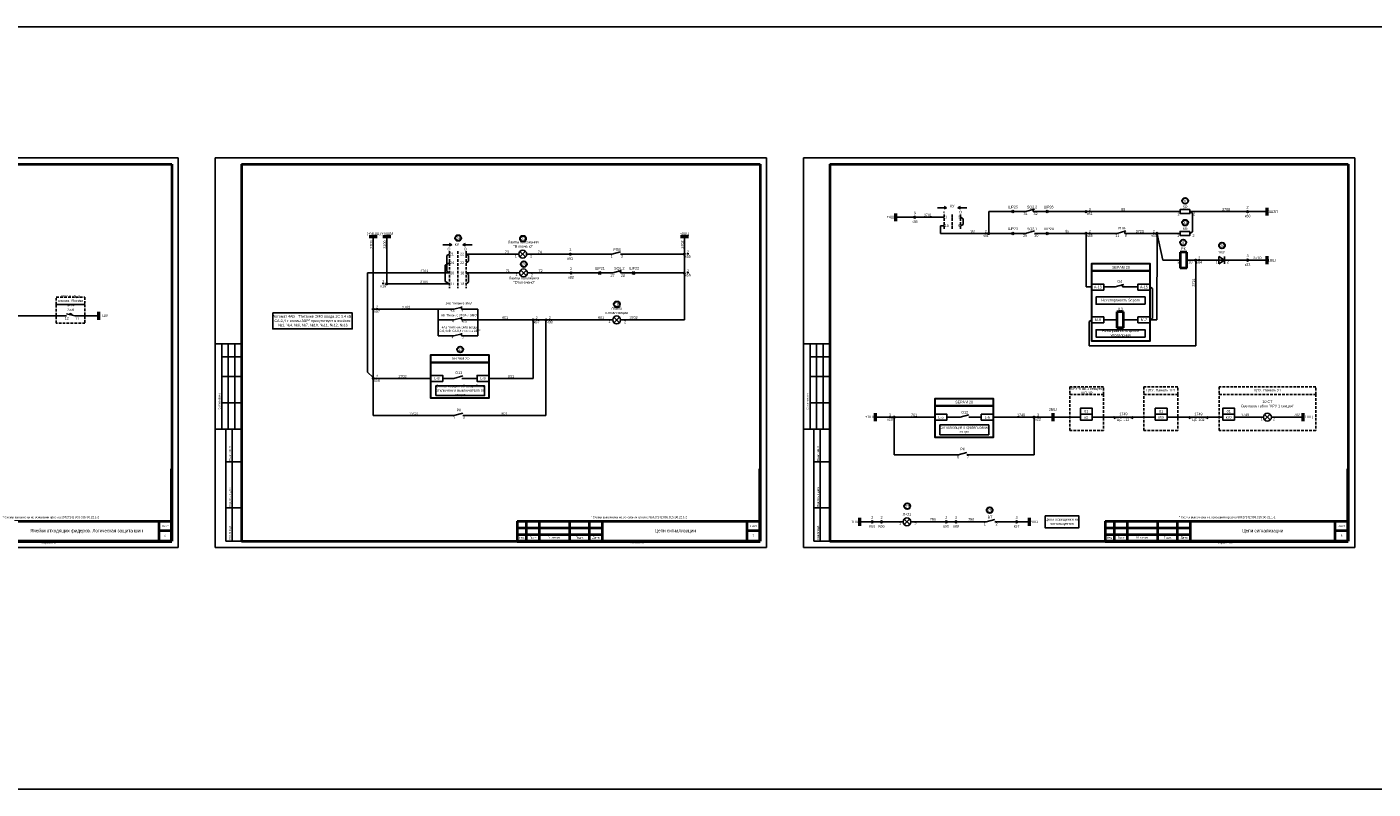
# Model space of a CAD drawing. Header units: millimetres. Extents: x 7700 to 12777, y -2533 to 2568.
# Tile 67 of 74: x 10342 to 11367, y 1295 to 1876. Entities that reach past the tile are written whole.
import ezdxf
from ezdxf.enums import TextEntityAlignment as Align

# ---------------------------------------------------------------- set-up
doc = ezdxf.new("R2010")
doc.units = ezdxf.units.MM
doc.linetypes.add('JIS_02_2.0', pattern=[3, 2, -1])
doc.layers.add('основная 0.5', color=7, linetype='Continuous', lineweight=50)
doc.styles.add('SIMPLEX', font='txt', dxfattribs={"height": 5})

msp = doc.modelspace()

# ---------------------------------------------------------------- hatches: boundary and pattern name
h = msp.add_hatch(color=256)
h.dxf.hatch_style = 1
h.paths.add_polyline_path([(11040.3, 1737.2), (11042.3, 1738), (11040.3, 1738.9)])
h = msp.add_hatch(color=256)
h.dxf.hatch_style = 1
h.paths.add_polyline_path([(11052.8, 1737.2), (11050.8, 1738), (11052.8, 1738.9)])
h = msp.add_hatch(color=256)
h.dxf.hatch_style = 1
h.paths.add_polyline_path([(10663.3, 1709.1), (10665.3, 1709.9), (10663.3, 1710.8)])
h = msp.add_hatch(color=256)
h.dxf.hatch_style = 1
h.paths.add_polyline_path([(10675.8, 1709.1), (10673.8, 1709.9), (10675.8, 1710.8)])
h = msp.add_hatch(color=256)
h.dxf.hatch_style = 1
h.paths.add_polyline_path([(11169.6, 1579.5), (11172, 1578.5), (11169.6, 1577.5)])
h = msp.add_hatch(color=256)
h.dxf.hatch_style = 1
h.paths.add_polyline_path([(11184.3, 1577.5), (11182, 1578.5), (11184.3, 1579.5)])
h = msp.add_hatch(color=256)
h.dxf.hatch_style = 1
h.paths.add_polyline_path([(11226.9, 1579.5), (11229.2, 1578.5), (11226.9, 1577.5)])
h = msp.add_hatch(color=256)
h.dxf.hatch_style = 1
h.paths.add_polyline_path([(11241.5, 1577.5), (11239.2, 1578.5), (11241.5, 1579.5)])

# ---------------------------------------------------------------- linework, layer by layer
for p, q in [((10036.9, 1776.2), (10456.9, 1776.2)), ((10456.9, 1479.2), (10456.9, 1776.2)), ((10456.9, 1479.2), (10456.9, 1776.2)), ((10485, 1479.2), (10485, 1776.2)), ((10485, 1776.2), (10905, 1776.2)), ((10485, 1479.2), (10485, 1776.2)), ((10905, 1479.2), (10905, 1776.2)), ((10905, 1479.2), (10905, 1776.2)), ((10933.2, 1479.2), (10933.2, 1776.2)), ((10933.2, 1776.2), (11353.2, 1776.2)), ((10933.2, 1479.2), (10933.2, 1776.2)), ((11353.2, 1479.2), (11353.2, 1776.2)), ((11353.2, 1479.2), (11353.2, 1776.2)), ((11042.3, 1738), (11035.4, 1738)), ((11040.3, 1738.9), (11042.3, 1738)), ((11042.3, 1738), (11040.3, 1737.2)), ((11052.8, 1738.9), (11050.8, 1738)), ((11050.8, 1738), (11052.8, 1737.2)), ((11050.8, 1738), (11057.7, 1738)), ((11074.4, 1719.1), (11074.4, 1735.1)), ((11091.5, 1735.1), (11074.4, 1735.1)), ((11102.5, 1735.1), (11092.5, 1735.1)), ((11109.2, 1737), (11102.5, 1735.1)), ((11119.2, 1735.1), (11108.3, 1735.1)), ((11147.9, 1735.1), (11120.2, 1735.1)), ((11220.2, 1735.1), (11149.2, 1735.1)), ((11270.9, 1735.1), (11227.7, 1735.1)), ((11227.7, 1735.1), (11229.7, 1734)), ((11229.7, 1734), (11229.7, 1719.6)), ((11286.6, 1735.1), (11272.3, 1735.1)), ((11003.7, 1730.8), (11017.4, 1730.8)), ((11018.7, 1730.8), (11040.3, 1730.8)), ((11040.3, 1724.2), (11037.7, 1724.2)), ((11037.7, 1724.2), (11037.7, 1718.5)), ((11052.8, 1730.8), (11054.8, 1729.7)), ((11054.8, 1725.4), (11052.8, 1724.2)), ((11054.8, 1729.7), (11054.8, 1725.4)), ((10842.5, 1715.9), (10842.5, 1703.3)), ((11073.8, 1718.5), (11037.7, 1718.5)), ((11091.5, 1718.5), (11075, 1718.5)), ((11102.5, 1718.5), (11092.5, 1718.5)), ((11109.2, 1720.4), (11102.5, 1718.5)), ((11119.2, 1718.5), (11109.2, 1718.5)), ((11147.9, 1718.5), (11120.2, 1718.5)), ((11148.6, 1717.9), (11148.6, 1677.7)), ((11172.2, 1718.5), (11149.2, 1718.5)), ((11178.9, 1720.4), (11172.2, 1718.5)), ((11178, 1718.5), (11201.8, 1718.5)), ((11202.6, 1717.9), (11202.5, 1652.7)), ((11202.6, 1717.9), (11207, 1698.1)), ((11203.1, 1718.5), (11220.2, 1718.5)), ((11229.7, 1719.6), (11227.7, 1718.5)), ((10665.3, 1709.9), (10658.4, 1709.9)), ((10663.6, 1702.7), (10661.6, 1701.6)), ((10663.3, 1710.8), (10665.3, 1709.9)), ((10665.3, 1709.9), (10663.3, 1709.1)), ((10675.8, 1710.8), (10673.8, 1709.9)), ((10673.8, 1709.9), (10675.8, 1709.1)), ((10673.8, 1709.9), (10680.8, 1709.9)), ((10676.1, 1702.7), (10716.3, 1702.7)), ((10676.1, 1702.7), (10678.1, 1701.6)), ((10722.3, 1702.7), (10754.9, 1702.7)), ((10756.2, 1702.7), (10787.2, 1702.7)), ((10793.9, 1704.6), (10787.2, 1702.7)), ((10793.9, 1702.7), (10841.9, 1702.7)), ((10663.6, 1696.1), (10660.3, 1694.2)), ((10660.3, 1694.2), (10660.3, 1682)), ((10661.6, 1689.5), (10661.6, 1701.6)), ((10678.1, 1697.3), (10676.1, 1696.1)), ((10678.1, 1701.6), (10678.1, 1697.3)), ((10842.5, 1702.1), (10842.5, 1689)), ((11220.2, 1698.1), (11207, 1698.1)), ((11207, 1698.1), (11220.2, 1698.1)), ((11225.2, 1698.1), (11231.5, 1698.1)), ((11225.2, 1698.1), (11231.5, 1698.1)), ((11232.1, 1697.5), (11232.1, 1632.8)), ((11232.8, 1698.1), (11254.1, 1698.1)), ((11249.6, 1698.1), (11249.6, 1700.9)), ((11249.6, 1700.9), (11254.1, 1698.1)), ((11249.6, 1698.1), (11249.6, 1695.4)), ((11254.1, 1698.1), (11249.6, 1695.4)), ((11254.1, 1698.1), (11254.1, 1700.9)), ((11254.1, 1698.1), (11254.1, 1695.4)), ((11254.1, 1698.1), (11270.9, 1698.1)), ((11272.3, 1698.1), (11286.7, 1698.1)), ((10601.1, 1688.4), (10663.6, 1688.4)), ((10601.1, 1612.9), (10601.1, 1688.4)), ((10663.6, 1688.4), (10661.6, 1689.5)), ((10676.1, 1688.4), (10716.9, 1688.4)), ((10676.1, 1688.4), (10678.1, 1687.2)), ((10678.1, 1687.2), (10678.1, 1681.3)), ((10722.9, 1688.4), (10755.6, 1688.4)), ((10756.8, 1688.4), (10776.8, 1688.4)), ((10777.8, 1688.4), (10787.9, 1688.4)), ((10794.5, 1690.2), (10787.9, 1688.4)), ((10793.9, 1688.4), (10793.9, 1690.4)), ((10793.9, 1688.4), (10803.9, 1688.4)), ((10805, 1688.4), (10841.9, 1688.4)), ((10842.5, 1687.7), (10842.5, 1652.6)), ((10616.3, 1680.1), (10663.6, 1680.1)), ((10663.6, 1680.1), (10660.3, 1682)), ((10678.1, 1681.3), (10676.1, 1680.1)), ((11153, 1677.7), (11148.6, 1677.7)), ((11170.6, 1677.7), (11162, 1677.7)), ((11177.2, 1679.5), (11170.6, 1677.7)), ((11188.1, 1677.7), (11176.4, 1677.7)), ((11197.1, 1677.7), (11199.1, 1676.5)), ((11199.1, 1676.5), (11199.1, 1653.8)), ((10331.8, 1655.8), (10371.7, 1655.8)), ((10374.2, 1657.4), (10374, 1656.7)), ((10375.8, 1656.9), (10375.7, 1656.3)), ((10396.4, 1655.8), (10378, 1655.8)), ((10605.4, 1660.2), (10605.4, 1608.7)), ((10606, 1660.8), (10655, 1660.8)), ((10655, 1660.8), (10655, 1640.4)), ((10655, 1660.8), (10666.8, 1660.8)), ((10655, 1652.6), (10666.8, 1652.6)), ((10672.6, 1660.8), (10685, 1660.9)), ((10672.6, 1652.6), (10685, 1652.6)), ((10685, 1660.9), (10685, 1640.4)), ((10726.6, 1652.6), (10685, 1652.6)), ((10727.3, 1652), (10727.3, 1608.1)), ((10727.9, 1652.6), (10736.4, 1652.6)), ((10727.9, 1652.6), (10736.4, 1652.6)), ((10737, 1652), (10737, 1579.8)), ((10737.6, 1652.6), (10787.9, 1652.6)), ((10793.9, 1652.6), (10842.5, 1652.6)), ((11151, 1651.5), (11153, 1652.7)), ((11151, 1651.5), (11151, 1632.8)), ((11172.1, 1652.7), (11162, 1652.7)), ((11188.1, 1652.7), (11177.1, 1652.7)), ((11197.1, 1652.7), (11199.1, 1653.8)), ((11197.1, 1652.7), (11202.5, 1652.7)), ((10505, 1634.4), (10485, 1634.4)), ((10490, 1569.4), (10490, 1634.4)), ((10495, 1569.4), (10495, 1634.4)), ((10500, 1569.4), (10500, 1634.4)), ((10666.8, 1640.4), (10655, 1640.4)), ((10672.6, 1640.4), (10685, 1640.4)), ((10953.2, 1634.4), (10933.2, 1634.4)), ((10938.2, 1569.4), (10938.2, 1634.4)), ((10943.2, 1569.4), (10943.2, 1634.4)), ((10948.2, 1569.4), (10948.2, 1634.4)), ((11151, 1632.8), (11232.1, 1632.8)), ((10490, 1624.4), (10505, 1624.4)), ((10938.2, 1624.4), (10953.2, 1624.4)), ((10605.4, 1608.7), (10601.1, 1612.9)), ((10490, 1609.4), (10505, 1609.4)), ((10605.4, 1607.5), (10605.4, 1579.8)), ((10649.4, 1608.1), (10606, 1608.1)), ((10666.9, 1608.1), (10658.4, 1608.1)), ((10673.6, 1610), (10666.9, 1608.1)), ((10684.5, 1608.1), (10672.9, 1608.1)), ((10693.5, 1608.1), (10727.3, 1608.1)), ((10938.2, 1609.4), (10953.2, 1609.4)), ((10490, 1589.4), (10505, 1589.4)), ((10666.9, 1579.8), (10605.4, 1579.8)), ((10673.6, 1581.7), (10666.9, 1579.8)), ((10673.6, 1579.8), (10737, 1579.8)), ((10938.2, 1589.4), (10953.2, 1589.4)), ((11059.3, 1580.4), (11052.6, 1578.5)), ((10485, 1569.4), (10505, 1569.4)), ((10493, 1484.2), (10493, 1569.4)), ((10497.9, 1484.2), (10497.9, 1569.4)), ((10933.2, 1569.4), (10953.2, 1569.4)), ((10941.2, 1484.2), (10941.2, 1569.4)), ((10946, 1484.2), (10946, 1569.4)), ((10988, 1578.5), (11001.7, 1578.5)), ((11002.3, 1577.9), (11002.3, 1549.9)), ((11003, 1578.5), (11033.5, 1578.5)), ((11052.6, 1578.5), (11042.5, 1578.5)), ((11068.7, 1578.5), (11059.3, 1578.5)), ((11077.7, 1578.5), (11108.2, 1578.5)), ((11108.9, 1577.9), (11108.9, 1549.9)), ((11109.5, 1578.5), (11123.2, 1578.5)), ((11144.2, 1578.5), (11123.2, 1578.5)), ((11201.3, 1578.5), (11153.2, 1578.5)), ((11169.6, 1577.5), (11172, 1578.5)), ((11182, 1578.5), (11184.3, 1577.5)), ((11252.7, 1578.5), (11210.3, 1578.5)), ((11226.9, 1577.5), (11229.2, 1578.5)), ((11239.2, 1578.5), (11241.5, 1577.5)), ((11283.7, 1578.5), (11261.7, 1578.5)), ((11313.8, 1578.5), (11289.7, 1578.5)), ((11051.1, 1549.9), (11002.3, 1549.9)), ((11057.7, 1551.7), (11051.1, 1549.9)), ((11057.7, 1549.9), (11108.9, 1549.9)), ((10493, 1544.4), (10505, 1544.4)), ((10941.2, 1544.4), (10953.2, 1544.4)), ((10493, 1509.4), (10505, 1509.4)), ((10941.2, 1509.4), (10953.2, 1509.4)), ((10975.9, 1498.8), (10984.9, 1498.8)), ((10986.2, 1498.8), (10992, 1498.8)), ((10993.4, 1498.8), (11009.1, 1498.8)), ((11014.2, 1496.7), (11009.9, 1500.9)), ((11010, 1496.7), (11014.2, 1501)), ((11015.1, 1498.8), (11041.3, 1498.8)), ((11042.6, 1498.8), (11048.8, 1498.8)), ((11050.2, 1498.8), (11072.5, 1498.8)), ((11079.1, 1500.7), (11072.5, 1498.8)), ((11095, 1498.8), (11079.1, 1498.8)), ((11105.3, 1498.8), (11096.3, 1498.8)), ((10036.9, 1479.2), (10456.9, 1479.2)), ((10485, 1479.2), (10905, 1479.2)), ((10493, 1484.2), (10505, 1484.2)), ((10933.2, 1479.2), (11353.2, 1479.2)), ((10941.2, 1484.2), (10953.2, 1484.2))]:
    msp.add_line(p, q)
at = {"lineweight": 40}
for p, q in [((10056.9, 1771.2), (10452, 1771.2)), ((10452, 1771.2), (10452, 1484.2)), ((10505, 1771.2), (10900.1, 1771.2)), ((10900.1, 1771.2), (10900.1, 1484.2)), ((10953.2, 1771.2), (11348.2, 1771.2)), ((11348.2, 1771.2), (11348.2, 1484.2)), ((11225.2, 1704.1), (11220.2, 1704.1)), ((11220.2, 1704.1), (11220.2, 1692.1)), ((11225.2, 1692.1), (11225.2, 1704.1)), ((11225.2, 1692.1), (11220.2, 1692.1)), ((11177.1, 1658.7), (11172.1, 1658.7)), ((11172.1, 1658.7), (11172.1, 1646.7)), ((11177.1, 1646.7), (11177.1, 1658.7)), ((11177.1, 1646.7), (11172.1, 1646.7)), ((10442, 1499.2), (10442, 1484.2)), ((10715.1, 1499.2), (10780.1, 1499.2)), ((10890.1, 1499.2), (10890.1, 1484.2)), ((11163.2, 1499.2), (11228.2, 1499.2)), ((11338.2, 1499.2), (11338.2, 1484.2)), ((10442, 1492.2), (10452, 1492.2)), ((10715.1, 1494.2), (10780.1, 1494.2)), ((10715.1, 1489.2), (10780.1, 1489.2)), ((10890.1, 1492.2), (10900.1, 1492.2)), ((11163.2, 1494.2), (11228.2, 1494.2)), ((11163.2, 1489.2), (11228.2, 1489.2)), ((11338.2, 1492.2), (11348.2, 1492.2)), ((10056.9, 1484.2), (10452, 1484.2)), ((10505, 1484.2), (10900.1, 1484.2)), ((10953.2, 1484.2), (11348.2, 1484.2))]:
    msp.add_line(p, q, dxfattribs=at)
at = {"linetype": 'Continuous', "lineweight": 40}
for p, q in [((10505, 1771.2), (10505, 1484.2)), ((10953.2, 1771.2), (10953.2, 1484.2))]:
    msp.add_line(p, q, dxfattribs=at)
at = {"color": 1, "lineweight": 50}
for p, q in [((11003.7, 1727.8), (11003.7, 1733.8)), ((10608.4, 1715.9), (10602.4, 1715.9)), ((10618.7, 1715.9), (10612.7, 1715.9)), ((10988, 1575.5), (10988, 1581.5))]:
    msp.add_line(p, q, dxfattribs=at)
at = {"color": 7}
for p, q in [((11108.3, 1735.1), (11108.3, 1737.2)), ((10605.4, 1715.9), (10605.4, 1661.5)), ((10615.7, 1715.9), (10615.7, 1680.8)), ((11178, 1718.5), (11178, 1720.6)), ((11176.4, 1677.7), (11176.4, 1679.8)), ((10666.8, 1660.8), (10673.1, 1662.3)), ((10672.6, 1660.8), (10672.6, 1662.9)), ((10378, 1655.8), (10371.7, 1657.3)), ((10375.8, 1656.9), (10374.2, 1657.4)), ((10666.8, 1652.6), (10673.1, 1654.1)), ((10672.6, 1652.6), (10672.6, 1654.7)), ((10666.8, 1640.4), (10673.1, 1641.9)), ((10672.6, 1640.4), (10672.6, 1642.5))]:
    msp.add_line(p, q, dxfattribs=at)
at = {"lineweight": 50}
for p, q in [((11286.6, 1732.1), (11286.6, 1738.1)), ((11286.6, 1695.1), (11286.6, 1701.1)), ((11123.2, 1581.5), (11123.2, 1575.5)), ((10975.9, 1501.8), (10975.9, 1495.8)), ((11105.3, 1501.8), (11105.3, 1495.8))]:
    msp.add_line(p, q, dxfattribs=at)
at = {"linetype": 'JIS_02_2.0'}
for p, q in [((11040.3, 1733), (11040.3, 1722)), ((11046.6, 1733), (11046.6, 1722)), ((11052.8, 1733), (11052.8, 1722)), ((10663.6, 1704.9), (10663.6, 1676.9)), ((10669.9, 1704.9), (10669.9, 1676.9)), ((10676.1, 1704.9), (10676.1, 1676.9))]:
    msp.add_line(p, q, dxfattribs=at)
at = {"color": 5, "lineweight": 50}
for p, q in [((10845.5, 1715.9), (10839.5, 1715.9)), ((10396.4, 1652.8), (10396.4, 1658.8)), ((11313.8, 1581.5), (11313.8, 1575.5))]:
    msp.add_line(p, q, dxfattribs=at)
at = {"color": 1}
for p, q in [((10717.2, 1700.6), (10721.4, 1704.9)), ((10721.4, 1700.6), (10717.2, 1704.8))]:
    msp.add_line(p, q, dxfattribs=at)
at = {"color": 3}
for p, q in [((10717.8, 1686.2), (10722.1, 1690.5)), ((10722.1, 1686.2), (10717.8, 1690.5))]:
    msp.add_line(p, q, dxfattribs=at)
at = {"color": 40, "true_color": 0xf8d731}
for p, q in [((10793, 1650.5), (10788.7, 1654.8)), ((10788.8, 1650.5), (10793, 1654.8))]:
    msp.add_line(p, q, dxfattribs=at)
at = {"linetype": 'Continuous'}
for p, q in [((10505, 1625.2), (10505, 1605.2)), ((10953.2, 1625.2), (10953.2, 1605.2)), ((10505, 1585.2), (10505, 1565.2)), ((10953.2, 1585.2), (10953.2, 1565.2))]:
    msp.add_line(p, q, dxfattribs=at)
at = {"color": 2}
for p, q in [((11284.6, 1576.4), (11288.8, 1580.7)), ((11288.9, 1576.4), (11284.6, 1580.6))]:
    msp.add_line(p, q, dxfattribs=at)
msp.add_lwpolyline([(7702, 1875.8), (12776.6, 1875.8), (12776.6, 1295.2), (7702, 1295.2)], close=True, dxfattribs=at)
for points in [[(11092.5, 1736.1), (11091.5, 1735.1), (11092.5, 1734.1)], [(11093.6, 1736.1), (11092.5, 1735.1), (11093.6, 1734.1)], [(11118.1, 1736.1), (11119.2, 1735.1), (11118.1, 1734.1)], [(11119.2, 1736.1), (11120.2, 1735.1), (11119.2, 1734.1)], [(11092.5, 1719.5), (11091.5, 1718.5), (11092.5, 1717.5)], [(11093.6, 1719.5), (11092.5, 1718.5), (11093.6, 1717.5)], [(11118.1, 1719.5), (11119.2, 1718.5), (11118.1, 1717.5)], [(11119.2, 1719.5), (11120.2, 1718.5), (11119.2, 1717.5)], [(10777.8, 1689.4), (10776.8, 1688.4), (10777.8, 1687.3)], [(10778.8, 1689.4), (10777.8, 1688.4), (10778.8, 1687.3)], [(10802.9, 1689.4), (10803.9, 1688.4), (10802.9, 1687.3)], [(10803.9, 1689.4), (10805, 1688.4), (10803.9, 1687.3)]]:
    msp.add_lwpolyline(points)
at = {"color": 7}
for points in [[(11227.7, 1736.6), (11220.2, 1736.6), (11220.2, 1733.6), (11227.7, 1733.6)], [(11227.7, 1720), (11220.2, 1720), (11220.2, 1717), (11227.7, 1717)]]:
    msp.add_lwpolyline(points, close=True, dxfattribs=at)
at = {"const_width": 0.5}
for points in [[(11039.9, 1724.2, -1), (11040.7, 1724.2, -1)], [(11046.2, 1730.8, -1), (11046.9, 1730.8, -1)], [(11046.2, 1724.2, -1), (11046.9, 1724.2, -1)], [(11052.4, 1730.8, -1), (11053.2, 1730.8, -1)], [(10675.7, 1702.7, -1), (10676.5, 1702.7, -1)], [(10663.2, 1696.1, 1), (10664, 1696.1, 1)], [(10663.2, 1688.4, -1), (10664, 1688.4, -1)], [(10675.7, 1680.1, -1), (10676.5, 1680.1, -1)]]:
    msp.add_lwpolyline(points, format="xyb", close=True, dxfattribs=at)
at = {"lineweight": 30}
for points in [[(11153, 1695.6), (11153, 1695.6), (11197.1, 1695.6), (11197.1, 1689.9), (11153, 1689.9), (11153, 1695.6)], [(10649.4, 1626), (10649.4, 1626), (10693.5, 1626), (10693.5, 1620.3), (10649.4, 1620.3), (10649.4, 1626)], [(11033.5, 1592.8), (11033.5, 1592.8), (11077.7, 1592.8), (11077.7, 1587.1), (11033.5, 1587.1), (11033.5, 1592.8)]]:
    msp.add_lwpolyline(points, dxfattribs=at)
for points in [[(11153, 1689.9), (11197.1, 1689.9), (11197.1, 1636.4), (11153, 1636.4)], [(10649.4, 1620.3), (10693.5, 1620.3), (10693.5, 1593.1), (10649.4, 1593.1)], [(11033.5, 1587.1), (11077.7, 1587.1), (11077.7, 1563.1), (11033.5, 1563.1)]]:
    msp.add_lwpolyline(points, close=True, dxfattribs=at)
for points in [[(11153, 1675.4), (11162, 1675.4), (11162, 1679.9), (11153, 1679.9)], [(11197.1, 1675.4), (11188.1, 1675.4), (11188.1, 1679.9), (11197.1, 1679.9)], [(11193.5, 1664.6), (11156.2, 1664.6), (11156.2, 1670.1), (11193.5, 1670.1)], [(10528.9, 1657.9), (10589.4, 1657.9), (10589.4, 1645.7), (10528.9, 1645.7)], [(11153, 1650.4), (11162, 1650.4), (11162, 1654.9), (11153, 1654.9)], [(11197.1, 1650.4), (11188.1, 1650.4), (11188.1, 1654.9), (11197.1, 1654.9)], [(11193.5, 1639.6), (11156.2, 1639.6), (11156.2, 1645.1), (11193.5, 1645.1)], [(10649.4, 1605.8), (10658.4, 1605.8), (10658.4, 1610.3), (10649.4, 1610.3)], [(10693.5, 1605.8), (10684.5, 1605.8), (10684.5, 1610.3), (10693.5, 1610.3)], [(10653.1, 1595), (10690.3, 1595), (10690.3, 1602.4), (10653.1, 1602.4)], [(11033.5, 1576.3), (11042.5, 1576.3), (11042.5, 1580.8), (11033.5, 1580.8)], [(11077.7, 1576.3), (11068.7, 1576.3), (11068.7, 1580.8), (11077.7, 1580.8)], [(11153.2, 1580.8), (11144.2, 1580.8), (11144.2, 1585.3), (11153.2, 1585.3)], [(11153.2, 1576.3), (11144.2, 1576.3), (11144.2, 1580.8), (11153.2, 1580.8)], [(11210.3, 1580.8), (11201.3, 1580.8), (11201.3, 1585.3), (11210.3, 1585.3)], [(11210.3, 1576.3), (11201.3, 1576.3), (11201.3, 1580.8), (11210.3, 1580.8)], [(11261.7, 1580.8), (11252.7, 1580.8), (11252.7, 1585.3), (11261.7, 1585.3)], [(11261.7, 1576.3), (11252.7, 1576.3), (11252.7, 1580.8), (11261.7, 1580.8)], [(11037.2, 1565.2), (11074.4, 1565.2), (11074.4, 1572.6), (11037.2, 1572.6)], [(11117.4, 1503.4), (11142.9, 1503.4), (11142.9, 1494.2), (11117.4, 1494.2)]]:
    msp.add_lwpolyline(points, close=True)
at = {"color": 32, "linetype": 'JIS_02_2.0', "true_color": 0xcd6928}
for points in [[(10363.9, 1670), (10363.9, 1670), (10385.8, 1670), (10385.8, 1664.3), (10363.9, 1664.3), (10363.9, 1670)], [(11161.9, 1601.6), (11161.9, 1601.6), (11136.1, 1601.6), (11136.1, 1595.9), (11161.9, 1595.9), (11161.9, 1601.6)], [(11218.4, 1601.6), (11218.4, 1601.6), (11192.6, 1601.6), (11192.6, 1595.9), (11218.4, 1595.9), (11218.4, 1601.6)], [(11323.5, 1601.6), (11323.5, 1601.6), (11249.9, 1601.6), (11249.9, 1595.9), (11323.5, 1595.9), (11323.5, 1601.6)]]:
    msp.add_lwpolyline(points, dxfattribs=at)
for points in [[(10363.9, 1664.3), (10385.8, 1664.3), (10385.8, 1650.1), (10363.9, 1650.1)], [(11136.1, 1595.9), (11161.9, 1595.9), (11161.9, 1568.5), (11136.1, 1568.5)], [(11192.6, 1595.9), (11218.4, 1595.9), (11218.4, 1568.5), (11192.6, 1568.5)], [(11249.9, 1595.9), (11323.5, 1595.9), (11323.5, 1568.5), (11249.9, 1568.5)]]:
    msp.add_lwpolyline(points, close=True, dxfattribs=at)
at = {"lineweight": 50, "const_width": 0.45}
for points in [[(10655, 1661.1, 1), (10655, 1660.5, 1)], [(10655, 1652.9, 1), (10655, 1652.3, 1)], [(10685, 1652.9, 1), (10685, 1652.4, 1)]]:
    msp.add_lwpolyline(points, format="xyb", close=True, dxfattribs=at)
at = {"lineweight": 30}
for centre in [(11224.1, 1743.3), (11224.1, 1726.7), (10670.1, 1715), (10719.5, 1714.5), (11222.5, 1711.5), (11252.1, 1709.3), (10720.2, 1695.1), (10791.1, 1664.5), (10671.7, 1630), (11012.3, 1510.7), (11075.1, 1507.7)]:
    msp.add_circle(centre, 2.25, dxfattribs=at)
for centre, radius in [((11148.6, 1735.1), 0.629), ((11271.6, 1735.1), 0.663), ((11018, 1730.8), 0.663), ((11074.4, 1718.5), 0.629), ((11148.6, 1718.5), 0.629), ((11202.5, 1718.5), 0.629), ((10719.3, 1702.7), 3), ((10755.6, 1702.7), 0.629), ((10842.5, 1702.7), 0.629), ((11232.1, 1698.1), 0.629), ((11271.6, 1698.1), 0.663), ((10719.9, 1688.4), 3), ((10756.2, 1688.4), 0.629), ((10842.5, 1688.4), 0.629), ((10605.4, 1660.8), 0.629), ((10727.3, 1652.6), 0.629), ((10737, 1652.6), 0.629), ((10790.9, 1652.6), 3), ((10605.4, 1608.1), 0.629), ((11286.7, 1578.5), 3), ((11002.3, 1578.5), 0.663), ((11108.9, 1578.5), 0.663), ((10985.6, 1498.8), 0.663), ((10992.7, 1498.8), 0.663), ((11012.1, 1498.8), 3), ((11042, 1498.8), 0.663), ((11049.5, 1498.8), 0.663), ((11095.6, 1498.8), 0.663)]:
    msp.add_circle(centre, radius)
at = {"color": 7}
msp.add_circle((10615.7, 1680.1), 0.629, dxfattribs=at)
at = {"layer": 'основная 0.5', "color": 0}
for p, q in [((10452, 1484.2), (10452, 1539.2)), ((10900.1, 1484.2), (10900.1, 1539.2)), ((11348.2, 1484.2), (11348.2, 1539.2)), ((10267, 1484.2), (10452, 1484.2)), ((10715.1, 1484.2), (10900.1, 1484.2)), ((11163.2, 1484.2), (11348.2, 1484.2))]:
    msp.add_line(p, q, dxfattribs=at)
at = {"layer": 'основная 0.5', "lineweight": 40}
for p, q in [((10332, 1499.2), (10452, 1499.2)), ((10715.1, 1499.2), (10715.1, 1484.2)), ((10722.1, 1484.2), (10722.1, 1499.2)), ((10732.1, 1484.2), (10732.1, 1499.2)), ((10755.1, 1484.2), (10755.1, 1499.2)), ((10770.1, 1484.2), (10770.1, 1499.2)), ((10780.1, 1484.2), (10780.1, 1499.2)), ((10780.1, 1499.2), (10900.1, 1499.2)), ((11163.2, 1499.2), (11163.2, 1484.2)), ((11170.2, 1484.2), (11170.2, 1499.2)), ((11180.2, 1484.2), (11180.2, 1499.2)), ((11203.2, 1484.2), (11203.2, 1499.2)), ((11218.2, 1484.2), (11218.2, 1499.2)), ((11228.2, 1484.2), (11228.2, 1499.2)), ((11228.2, 1499.2), (11348.2, 1499.2))]:
    msp.add_line(p, q, dxfattribs=at)

# ---------------------------------------------------------------- texts
at = {"style": 'SIMPLEX'}
for s, height, p in [('31', 2, (11100.9, 1732.5)), ('SQ2.2', 2, (11103.5, 1737.6)), ('32', 2, (11108.5, 1732.5)), ('29', 2, (11100.6, 1715.9)), ('SQ2.1', 2, (11103.5, 1721)), ('30', 2, (11109.1, 1715.9)), ('11', 2, (11170.8, 1715.9)), ('8', 2, (11178.1, 1715.9)), ('2', 2, (11218.2, 1695.7)), ('10', 2, (11226.5, 1695.7)), ('1', 2, (11247.2, 1695.7)), ('2', 2, (11255.8, 1695.7)), ('4(3)', 1.5, (10664, 1659)), ('4', 1.5, (10665.5, 1650.7)), ('4', 1.5, (10672.6, 1659)), ('4(3)', 1.5, (10672.8, 1650.7)), ('4', 1.5, (10665.2, 1638.6)), ('3', 1.5, (10673.1, 1638.6)), ('1', 2, (11281.5, 1576.2)), ('2', 2, (11290.9, 1576.1)), ('6', 2, (11050.3, 1547.2)), ('РК', 2, (11052.8, 1553.2)), ('7', 2, (11057.8, 1547.2)), ('1', 2, (11006, 1496.5)), ('2', 2, (11017.8, 1496.3))]:
    msp.add_text(s, height=height, dxfattribs=at).set_placement(p)
at = {"color": 7, "style": 'SIMPLEX'}
for s, p in [('РПВ', (10788.4, 1705.2)), ('1', (10713.2, 1700.2)), ('2', (10725, 1700.2)), ('1', (10786.3, 1700.1)), ('SQ1.2', (10789, 1690.9)), ('3', (10794.1, 1700.1)), ('1', (10713.8, 1686)), ('2', (10725.6, 1685.8)), ('27', (10786.2, 1685.4)), ('28', (10794.1, 1685.4)), ('12', (10370.4, 1652.8)), ('11', (10378.3, 1652.7)), ('1', (10784.7, 1650.3)), ('2', (10796.5, 1650.1)), ('РК', (10669, 1582.9)), ('1', (10666.2, 1577.3)), ('3', (10673.6, 1577.3))]:
    msp.add_text(s, height=2, dxfattribs=at).set_placement(p)
at = {"linetype": 'Continuous', "style": 'SIMPLEX'}
for s, p in [('Согласовано', (10488.9, 1584.3)), ('Согласовано', (10937, 1584.3)), ('Взам.инв.N', (10496.9, 1545.3)), ('Взам.инв.N', (10945, 1545.3)), ('Подпись и дата', (10496.9, 1510.3)), ('Подпись и дата', (10945, 1510.3)), ('Инв.Nподл.', (10496.9, 1485.3)), ('Инв.Nподл.', (10945, 1485.3))]:
    msp.add_text(s, height=1.5, rotation=90, dxfattribs=at).set_placement(p)
at = {"style": 'SIMPLEX'}
for s, p in [('ЦС-112', (11176.7, 1575.6)), ('ЦС-102', (11234, 1575.6))]:
    msp.add_text(s, height=2, dxfattribs=at).set_placement(p, align=Align.CENTER)
for s, insert, char_height, width, attachment_point in [('6', (11224.1, 1743.3), 2, 4.387, 5), ('3\\P\\Pк38', (11018, 1730.8), 2, 2.348, 5), ('3701', (11028, 1732.6), 2, 9, 5), ('В', (11040.3, 1734.7), 2, 9, 5), ('КУ', (11046.6, 1739.3), 2, 5.202, 5), ('О', (11052.8, 1734.7), 2, 9, 5), ('ШР25', (11092.9, 1738.6), 2, 2.348, 5), ('ШР26', (11120, 1738.6), 2, 2.348, 5), ('2\\Pк61', (11151.4, 1735.1), 2, 2.348, 5), ('99', (11176.8, 1736.8), 2, 2.348, 5), ('1', (11218.9, 1733.4), 2, 2.348, 5), ('5R', (11224.1, 1738.6), 2, 2.348, 5), ('2', (11230.9, 1733.4), 2, 2.348, 5), ('3709', (11255.2, 1736.8), 2, 2.348, 5), ('2\\P\\P\\pt8;к60', (11271.6, 1735.1), 2, 2.348, 5), ('4ШЗП', (11290.9, 1735.1), 2, 8.699, 5), ('+4ШЦ', (11000.5, 1730.8), 2, 9, 5), ('10', (11042.4, 1724.4), 2, 2.817, 5), ('1', (11041.8, 1731), 2, 9, 5), ('3', (11051.8, 1731), 2, 9, 5), ('9', (11051.8, 1724.4), 2, 9, 5), ('ШР23', (11092.9, 1722), 2, 2.348, 5), ('ШР24', (11120.2, 1722), 2, 2.348, 5), ('РПВ', (11175.7, 1722.5), 2, 4.959, 5), ('6R', (11224.1, 1722), 2, 2.348, 5), ('33', (11224.1, 1726.7), 2, 4.387, 5), ('24', (10670.1, 1715), 2, 4.387, 5), ('21', (10719.5, 1714.5), 2, 4.387, 5), ('93', (11062.1, 1720.2), 2, 2.348, 5), ('2\\Pк84', (11072.1, 1718.5), 2, 2.348, 5), ('95', (11134.2, 1720.2), 2, 4.428, 5), ('2\\Pк85', (11151.4, 1718.5), 2, 2.348, 5), ('3723', (11189.4, 1720.1), 2, 5.069, 5), ('2\\Pк63', (11200.1, 1718.5), 2, 2.348, 5), ('1', (11218.7, 1716.8), 2, 2.348, 5), ('2', (11230.4, 1716.8), 2, 2.348, 5), ('О', (10664.2, 1706.6), 2, 0.861, 6), ('21', (10666.8, 1702.9), 2, 0.861, 6), ('КУ', (10670.8, 1709.9), 2, 0.861, 6), ('22', (10674.7, 1702.9), 2, 0.861, 6), ('В', (10676.7, 1706.6), 2, 0.861, 6), ('РК', (11222.7, 1706.9), 2, 2.348, 5), ('8', (11222.5, 1711.5), 2, 4.387, 5), ('1ВУ', (11251.7, 1704.2), 2, 4.195, 5), ('34', (11252.1, 1709.3), 2, 4.387, 5), ('24', (10667.1, 1696.3), 2, 0.861, 6), ('22', (10674.7, 1696.3), 2, 0.861, 6), ('20', (10720.2, 1695.1), 2, 4.387, 5), ('2\\Pк64', (11234.8, 1698.1), 2, 2.348, 5), ('3\\P\\P\\pt8;к23', (11271.6, 1698.1), 2, 2.348, 5), ('3710', (11279.1, 1699.9), 2, 6.011, 5), ('1ВШ', (11290, 1698.1), 2, 6.796, 5), ('20', (10667.1, 1688.3), 2, 0.861, 6), ('18', (10674.8, 1688.3), 2, 0.861, 6), ('О4', (11174.2, 1681.9), 2, 2.348, 5), ('17', (10667.2, 1680.1), 2, 0.861, 6), ('18', (10674.8, 1680.1), 2, 0.861, 6), ('A-13', (11157.5, 1677.7), 2, 9, 5), ('A-15', (11192.6, 1677.7), 2, 9, 5), ('18', (10791.1, 1664.5), 2, 4.387, 5), ('Неиспарвность Sepam', (11174.8, 1667.4), 2, 37.219, 5), ('I13', (11174.6, 1660.9), 2, 5, 5), ('M-8', (11157.5, 1652.7), 2, 9, 5), ('M-7', (11192.6, 1652.7), 2, 9, 5), ('Неисправность цепей управления', (11174.8, 1642.4), 2, 37.219, 5), ('12', (10671.7, 1630), 2, 4.387, 5), ('КРУ-6 кВ.1 секция. ШП-1Р', (11149, 1598.6), 2, 25.808, 5), ('{\\C256;SEPAM 20}', (11055.6, 1590), 2, 44.125, 5), ('{\\C256;ЦПУ. Панель 1Р1}', (11205.5, 1598.8), 2, 25.808, 5), ('\\P\\P10 СТ\\PСветовое табло "КРУ 1 секция"', (11286.7, 1591.8), 2, 40.084, 5), ('{\\C256;ЦПУ. Панель У1}', (11286.7, 1598.8), 2, 73.562, 5), ('3\\Pк20', (10999.1, 1578.5), 2, 4.796, 5), ('701', (11017.5, 1580.2), 2, 4.796, 5), ('L-5', (11038, 1578.5), 2, 4.796, 5), ('О12', (11056, 1582.2), 2, 4.796, 5), ('L-6', (11073.2, 1578.5), 2, 4.796, 5), ('1749', (11099, 1580.2), 2, 4.796, 5), ('3\\Pк22', (11111.9, 1578.5), 2, 4.796, 5), ('2ВШ', (11123.1, 1584.4), 2, 4.796, 5), ('01', (11148.7, 1583), 2, 9, 5), ('к2', (11148.7, 1578.5), 2, 9, 5), ('1749', (11177, 1581), 2, 4.796, 5), ('к69', (11205.8, 1578.5), 2, 9, 5), ('01', (11205.8, 1583), 2, 9, 5), ('1749', (11234.2, 1581), 2, 4.796, 5), ('к70', (11257.2, 1578.5), 2, 9, 5), ('01', (11257.2, 1583), 2, 9, 5), ('1749', (11269.7, 1580.3), 2, 4.796, 5), ('702', (11309.3, 1580.3), 2, 4.796, 5), ('-1ШЦ', (11317.7, 1578.5), 2, 7.804, 5), ('Сигнализация о срабатывании защит ', (11055.8, 1568.9), 1.9, 37.219, 5), ('27', (11012.3, 1510.7), 2, 4.387, 5), ('26', (11075.1, 1507.7), 2, 4.387, 5), ('1ШО', (10972.8, 1498.8), 2, 6.014, 5), ('2\\P\\PК65', (10985.6, 1498.8), 2, 4.796, 5), ('2\\P\\PК66', (10992.7, 1498.8), 2, 4.796, 5), ('Л-О1', (11012.1, 1504.6), 2, 21.301, 5), ('790', (11031.8, 1500.6), 2, 4.796, 5), ('2\\P\\Pк90', (11042, 1498.8), 2, 4.796, 5), ('2\\P\\Pк89', (11049.5, 1498.8), 2, 4.796, 5), ('790', (11061, 1500.6), 2, 4.796, 5), ('1', (11071.4, 1497.2), 2, 4.796, 5), ('ВТ', (11075.3, 1502.4), 2, 4.796, 5), ('2', (11080.3, 1497.1), 2, 4.796, 5), ('3\\P\\Pк37', (11095.6, 1498.8), 2, 4.796, 5), ('2ШО', (11108.7, 1498.8), 2, 6.778, 5)]:
    msp.add_mtext(s, dxfattribs=dict(at, insert=insert, char_height=char_height, width=width, attachment_point=attachment_point))
at = {"color": 7, "attachment_point": 5, "style": 'SIMPLEX'}
for s, insert, char_height, width in [('(+)4ШЦ', (10605.4, 1718.1), 2, 6), ('(+)4ШМ', (10615.7, 1718.1), 2, 6), ('Лампа положения "Включено"', (10719.7, 1710.3), 2, 32.552), ('-4ШЦ', (10842.5, 1718.1), 2, 6), ('73', (10707.3, 1704.4), 2, 9), ('74', (10732.3, 1704.4), 2, 9), ('2\\P\\Pк83', (10755.6, 1702.7), 2, 9), ('{\\L2\\P}к55', (10845.2, 1702.7), 2, 9), ('2\\P\\Pк82', (10756.2, 1688.4), 2, 9), ('ШР21', (10778.1, 1691.9), 2, 9), ('ШР22', (10804.2, 1691.9), 2, 9), ('{\\C256;SEPAM 20}', (11175.1, 1692.7), 2, 44.125), ('{\\L3}\\Pк19', (10613.1, 1680.1), 2, 9), ('3100', (10644.3, 1681.6), 2, 9), ('2703', (10644.3, 1689.8), 2, 9), ('71', (10708, 1690.1), 2, 9), ('Лампа положения "Отключено"', (10720.4, 1682.9), 2, 36.655), ('72', (10732.9, 1690.1), 2, 9), ('{\\L2\\P}к56', (10845.2, 1688.4), 2, 9), ('{\\C256;КРУ-6 кВ, 1 секция. Ячейка №14}', (10374.8, 1667.2), 2, 21.892), ('2АВ', (10374.9, 1660.3), 2, 2.828), ('2\\Pк57', (10608.4, 1660.8), 2, 9), ('2703', (10630.5, 1662.3), 2, 9), ('1АВ "Питание ЭМВ"', (10670.8, 1665.3), 1.6, 31.977), ('Лампа сигнализации', (10790.9, 1659.5), 2, 21.443), ('--ШУ', (10400.3, 1655.8), 2, 7.891), ('{\\C256;Автомат 4АВ - }"Питание ЭМО ввода 1С-0,4 кВ, СА-0,4 и схемы АВР" {\\C256;присутствует в ячейках\\P №1, №4, №6, №7, №10, №11, №12, №16  }', (10559.1, 1651.8), 2, 60.571), ('АВ "Питание УРЗА и ЭМО"', (10671, 1656.2), 1.6, 27.91), ('901', (10705.8, 1654.4), 2, 9), ('2\\Pк87', (10729.9, 1652.6), 2, 9), ('2\\Pк88', (10739.9, 1652.6), 2, 9), ('901', (10778.9, 1654.4), 2, 9), ('3702', (10803.8, 1654.4), 2, 9), ('4АВ "Питание ЭМО ввода \\P1С-0,4 кВ, СА-0,4 и схемы АВР"', (10671, 1645.5), 1.6, 35.571), ('{\\C256;SEPAM 20}', (10671.9, 1623.2), 2, 45.073), ('2\\Pк58', (10608.4, 1608.1), 2, 9), ('2703', (10627.7, 1609.6), 2, 9), ('О13', (10670.6, 1612.4), 2, 9), ('901', (10710.4, 1609.6), 2, 9), ('L-8', (10653.9, 1608.1), 2, 9), ('Сигнализация об аварийном отключении выключателя от защит', (10671.7, 1598.7), 2, 37.219), ('L-9', (10689, 1608.1), 2, 9), ('2703', (10636.2, 1581.3), 2, 9), ('901', (10705.3, 1581.3), 2, 9), ('+1ШЦ', (10984.1, 1578.5), 2, 7.69), ('{\\C256;Цепи освещения не используются}', (11130.2, 1498.8), 2, 25.462)]:
    msp.add_mtext(s, dxfattribs=dict(at, insert=insert, char_height=char_height, width=width))
at = {"color": 7, "char_height": 2, "width": 7.405, "attachment_point": 5, "rotation": 90, "style": 'SIMPLEX'}
for s, insert in [('2703', (10603.9, 1710)), ('3100', (10614.2, 1710)), ('3702', (10841, 1710))]:
    msp.add_mtext(s, dxfattribs=dict(at, insert=insert))
at = {"insert": (11230.6, 1681.1), "char_height": 2, "width": 4.901, "attachment_point": 5, "rotation": 90, "style": 'SIMPLEX'}
msp.add_mtext('3721', dxfattribs=at)
at = {"lineweight": 35, "attachment_point": 5, "line_spacing_factor": 0.8, "style": 'SIMPLEX'}
for s, insert, char_height, width in [('\\pi-4.8,l6.4,t6.4;*^IСхемы выполнены на основании проекта 59427142.903.015.Э0.22.1-2', (10359, 1502.1), 1.6, 185), ('\\pi-4.8,l6.4,t6.4;*^IСхемы выполнены на основании проекта 59427142.903.015.Э0.22.1-2', (10807.1, 1502.1), 1.6, 185), ('\\pi-4.8,l6.4,t6.4;*^IСхемы выполнены на основании проекта 59427142.903.015.Э0.22.1-2', (11255.2, 1502.1), 1.6, 185), ('Ячейки отходящих фидеров. Логическая защита шин', (10387, 1491.7), 2.5, 110), ('{\\Fromans|c204;Лист}', (10447, 1495.7), 1.6, 10), ('{\\Fromans|c204;6}', (10447, 1488.2), 1.6, 10), ('{\\Fromans|c204;Изм.}', (10718.6, 1486.7), 1.6, 7), ('{\\Fromans|c204;Лист}', (10727.1, 1486.7), 1.6, 10), ('{\\Fromans|c0;N \\Fromans|c204;докум.}', (10743.6, 1486.7), 1.6, 23), ('{\\Fromans|c204;Подп.}', (10762.6, 1486.7), 1.6, 15), ('{\\Fromans|c204;Дата}', (10775.1, 1486.7), 1.6, 10), (' Цепи сигнализации', (10835.1, 1491.7), 2.5, 110), ('{\\Fromans|c204;Лист}', (10895.1, 1495.7), 1.6, 10), ('{\\Fromans|c204;7}', (10895.1, 1488.2), 1.6, 10), ('{\\Fromans|c204;Изм.}', (11166.7, 1486.7), 1.6, 7), ('{\\Fromans|c204;Лист}', (11175.2, 1486.7), 1.6, 10), ('{\\Fromans|c0;N \\Fromans|c204;докум.}', (11191.7, 1486.7), 1.6, 23), ('{\\Fromans|c204;Подп.}', (11210.7, 1486.7), 1.6, 15), ('{\\Fromans|c204;Дата}', (11223.2, 1486.7), 1.6, 10), ('Цепи сигнализации', (11283.2, 1491.7), 2.5, 110), ('{\\Fromans|c204;Лист}', (11343.2, 1495.7), 1.6, 10), ('{\\Fromans|c204;8}', (11343.2, 1488.2), 1.6, 10)]:
    msp.add_mtext(s, dxfattribs=dict(at, insert=insert, char_height=char_height, width=width))
at = {"lineweight": 30, "char_height": 1.6, "attachment_point": 1, "style": 'SIMPLEX'}
for insert in [(10352.6, 1483.7), (10800.7, 1483.7), (11248.8, 1483.7)]:
    msp.add_mtext_dynamic_manual_height_columns('Формат А3', width=45.854, gutter_width=12.5, heights=[0], dxfattribs=dict(at, insert=insert))

doc.saveas('drawing.dxf')
